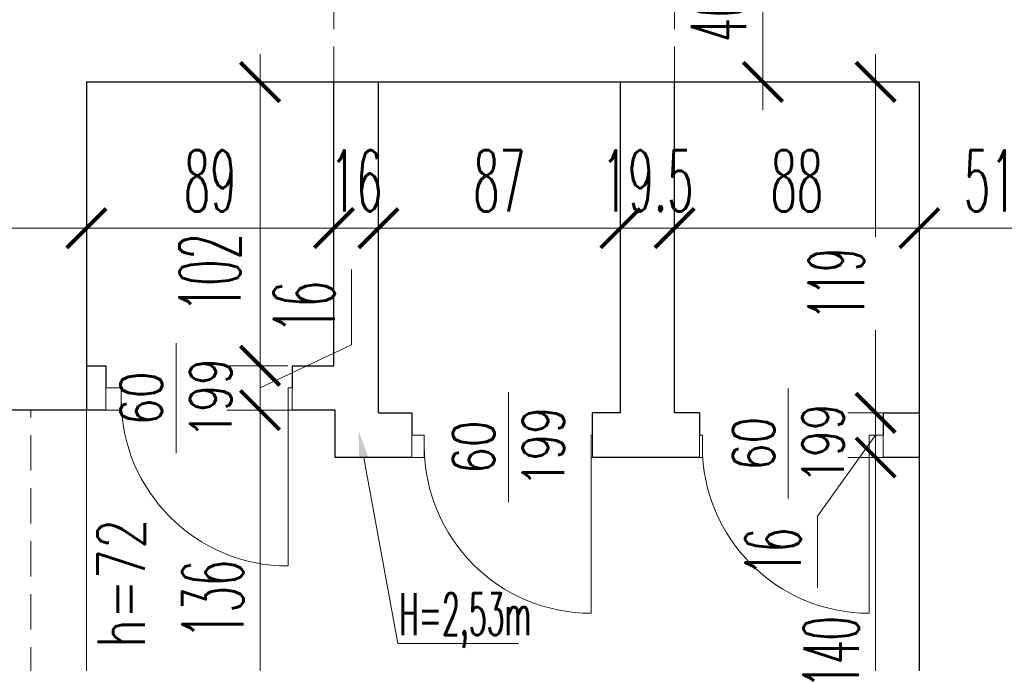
# Model space of a CAD drawing. Header units: millimetres. Extents: x -5207 to 173417, y -28809 to -6400.
# Tile 248 of 256: x 9008 to 9363, y -10803 to -10571. Entities that reach past the tile are written whole.
import ezdxf
from ezdxf import colors
from ezdxf.entities.mleader import LeaderData, LeaderLine
from ezdxf.math import Vec2, Vec3

# ---------------------------------------------------------------- set-up
doc = ezdxf.new("R2010")
doc.units = ezdxf.units.MM
doc.linetypes.add('HIDDEN', pattern=[9.525, 6.35, -3.175])
for name, color, linetype, lineweight in [('m_cienka', 6, 'Continuous', 5), ('m_stolarka', 52, 'Continuous', 9), ('m_tekst', 7, 'Continuous', 13), ('m_wymiary', 1, 'Continuous', 9), ('m_ściany', 90, 'Continuous', 30)]:
    doc.layers.add(name, color=color, linetype=linetype, lineweight=lineweight)
doc.styles.add('styl1', font='simplex.shx', dxfattribs={"width": 0.75})
doc.styles.add('WYM', font='simplex.shx', dxfattribs={"width": 0.5})
doc.dimstyles.new('ZOL_3DPROJEKT100', dxfattribs={"dimscale": 2, "dimtxt": 10, "dimasz": 5, "dimexe": 0, "dimexo": 0, "dimgap": 3, "dimtad": 1, "dimdec": 1, "dimrnd": 0.5, "dimdsep": 46, "dimtxsty": 'WYM', "dimblk1": 'YARA', "dimblk2": 'YARA', "dimsah": 1, "dimcen": 1.2, "dimdle": 6, "dimclrd": 1, "dimclre": 250, "dimclrt": 7, "dimadec": 1, "dimazin": 0, "dimtfac": 1, "dimtdec": 1, "dimtix": 1, "dimtmove": 2, "dimatfit": 3, "dimldrblk": 'WW', "dimfxl": 1, "dimfxlon": 1, "dimtolj": 1, "dimtzin": 0, "dimlwd": -1, "dimlwe": 0, "dimarcsym": 0})

# ---------------------------------------------------------------- blocks, each defined once
blk = doc.blocks.new('DIMTICK')
for p, q in [((0, 1), (0, -1)), ((-1, 0), (1, 0))]:
    blk.add_line(p, q)
at = {"const_width": 0.141}
blk.add_lwpolyline([(0.707, 0.707), (-0.707, -0.707)], dxfattribs=at)
blk = doc.blocks.new('YARA')
at = {"layer": 'm_wymiary'}
blk.add_blockref('DIMTICK', (0, 0), dxfattribs=at)
blk = doc.blocks.new('*D4326')
at = {"layer": 'Defpoints', "color": 0, "ltscale": 2, "transparency": 16777216}
for p in [(15193.45, -9604.17), (15193.45, -11684.77), (8808.45, -11688.27)]:
    blk.add_point(p, dxfattribs=at)
at = {"layer": 'm_wymiary', "color": 250, "linetype": 'HIDDEN', "lineweight": 0, "ltscale": 2, "transparency": 16777216}
for p, q in [((8808.45, -9616.17), (8808.45, -9604.17)), ((15193.45, -9616.17), (15193.45, -9604.17))]:
    blk.add_line(p, q, dxfattribs=at)
at = {"layer": 'm_wymiary', "color": 1, "ltscale": 2, "transparency": 16777216}
blk.add_line((8818.45, -9604.17), (15183.45, -9604.17), dxfattribs=at)
at = {"layer": 'm_wymiary', "color": 1, "ltscale": 2, "transparency": 16777216, "xscale": 10, "yscale": 10, "zscale": 10, "rotation": 180}
blk.add_blockref('YARA', (8808.45, -9604.17), dxfattribs=at)
at = {"layer": 'm_wymiary', "color": 1, "ltscale": 2, "transparency": 16777216, "xscale": 10, "yscale": 10, "zscale": 10}
blk.add_blockref('YARA', (15193.45, -9604.17), dxfattribs=at)
at = {"layer": 'm_wymiary', "color": 7, "ltscale": 2, "transparency": 16777216, "insert": (12000.95, -9587.17), "char_height": 22, "attachment_point": 5, "style": 'WYM'}
blk.add_mtext('\\A1;6385', dxfattribs=at)
blk = doc.blocks.new('WW')
at = {"ltscale": 2}
for p, q in [((3, 3), (-3, -3)), ((0, -3), (0, 3)), ((-6.31, 0), (6.1, 0))]:
    blk.add_line(p, q, dxfattribs=at)
blk = doc.blocks.new('*D4366')
at = {"layer": 'Defpoints', "color": 0, "ltscale": 2, "transparency": 16777216}
for p in [(9987.45, -10487.27), (8562.62, -11688.27), (8808.45, -11688.27)]:
    blk.add_point(p, dxfattribs=at)
at = {"layer": 'm_wymiary', "color": 250, "linetype": 'HIDDEN', "lineweight": 0, "ltscale": 2, "transparency": 16777216}
for p, q in [((8574.62, -10487.27), (8562.62, -10487.27)), ((8574.62, -11688.27), (8562.62, -11688.27))]:
    blk.add_line(p, q, dxfattribs=at)
at = {"layer": 'm_wymiary', "color": 1, "ltscale": 2, "transparency": 16777216}
blk.add_line((8562.62, -10497.27), (8562.62, -11678.27), dxfattribs=at)
at = {"layer": 'm_wymiary', "color": 1, "ltscale": 2, "transparency": 16777216, "xscale": 10, "yscale": 10, "zscale": 10}
for p, rotation in [((8562.62, -10487.27), 90), ((8562.62, -11688.27), 270)]:
    blk.add_blockref('YARA', p, dxfattribs=dict(at, rotation=rotation))
at = {"layer": 'm_wymiary', "color": 7, "ltscale": 2, "transparency": 16777216, "insert": (8545.62, -11087.77), "char_height": 22, "attachment_point": 5, "rotation": 90, "style": 'WYM'}
blk.add_mtext('\\A1;1201', dxfattribs=at)
blk = doc.blocks.new('*D4369')
at = {"layer": 'Defpoints', "color": 0, "ltscale": 2, "transparency": 16777216}
for p in [(9987.45, -9859.27), (8512.62, -13404.27), (9987.45, -13404.27)]:
    blk.add_point(p, dxfattribs=at)
at = {"layer": 'm_wymiary', "color": 250, "linetype": 'HIDDEN', "lineweight": 0, "ltscale": 2, "transparency": 16777216}
for p, q in [((8524.62, -9859.27), (8512.62, -9859.27)), ((8524.62, -13404.27), (8512.62, -13404.27))]:
    blk.add_line(p, q, dxfattribs=at)
at = {"layer": 'm_wymiary', "color": 1, "ltscale": 2, "transparency": 16777216}
blk.add_line((8512.62, -9869.27), (8512.62, -13394.27), dxfattribs=at)
at = {"layer": 'm_wymiary', "color": 1, "ltscale": 2, "transparency": 16777216, "xscale": 10, "yscale": 10, "zscale": 10}
for p, rotation in [((8512.62, -9859.27), 90), ((8512.62, -13404.27), 270)]:
    blk.add_blockref('YARA', p, dxfattribs=dict(at, rotation=rotation))
at = {"layer": 'm_wymiary', "color": 7, "ltscale": 2, "transparency": 16777216, "insert": (8495.62, -11631.77), "char_height": 22, "attachment_point": 5, "rotation": 90, "style": 'WYM'}
blk.add_mtext('\\A1;3545', dxfattribs=at)
blk = doc.blocks.new('*D4784')
at = {"layer": 'Defpoints', "color": 0, "ltscale": 2, "transparency": 16777216}
for p in [(9032.45, -10639.8), (9121.45, -10639.8), (9121.45, -10646.33)]:
    blk.add_point(p, dxfattribs=at)
at = {"layer": 'm_wymiary', "color": 250, "linetype": 'HIDDEN', "lineweight": 0, "ltscale": 2, "transparency": 16777216}
for p, q in [((9032.45, -10639.8), (9032.45, -10646.33)), ((9121.45, -10639.8), (9121.45, -10646.33))]:
    blk.add_line(p, q, dxfattribs=at)
at = {"layer": 'm_wymiary', "color": 1, "ltscale": 2, "transparency": 16777216}
blk.add_line((9042.45, -10646.33), (9111.45, -10646.33), dxfattribs=at)
at = {"layer": 'm_wymiary', "color": 1, "ltscale": 2, "transparency": 16777216, "xscale": 10, "yscale": 10, "zscale": 10, "rotation": 180}
blk.add_blockref('YARA', (9032.45, -10646.33), dxfattribs=at)
at = {"layer": 'm_wymiary', "color": 1, "ltscale": 2, "transparency": 16777216, "xscale": 10, "yscale": 10, "zscale": 10}
blk.add_blockref('YARA', (9121.45, -10646.33), dxfattribs=at)
at = {"layer": 'm_wymiary', "color": 7, "ltscale": 2, "transparency": 16777216, "insert": (9076.95, -10629.33), "char_height": 22, "attachment_point": 5, "style": 'WYM'}
blk.add_mtext('\\A1;89', dxfattribs=at)
blk = doc.blocks.new('*D4785')
at = {"layer": 'Defpoints', "color": 0, "ltscale": 2, "transparency": 16777216}
for p in [(9121.45, -10639.8), (9137.45, -10646.33), (9137.45, -10668.92)]:
    blk.add_point(p, dxfattribs=at)
at = {"layer": 'm_wymiary', "color": 250, "linetype": 'HIDDEN', "lineweight": 0, "ltscale": 2, "transparency": 16777216}
for p, q in [((9121.45, -10639.8), (9121.45, -10646.33)), ((9137.45, -10658.33), (9137.45, -10646.33))]:
    blk.add_line(p, q, dxfattribs=at)
at = {"layer": 'm_wymiary', "color": 1, "ltscale": 2, "transparency": 16777216}
for p, q in [((9111.45, -10646.33), (9101.45, -10646.33)), ((9121.45, -10646.33), (9137.45, -10646.33)), ((9147.45, -10646.33), (9157.45, -10646.33))]:
    blk.add_line(p, q, dxfattribs=at)
at = {"layer": 'm_wymiary', "color": 1, "ltscale": 2, "transparency": 16777216, "xscale": 10, "yscale": 10, "zscale": 10}
blk.add_blockref('YARA', (9121.45, -10646.33), dxfattribs=at)
at = {"layer": 'm_wymiary', "color": 1, "ltscale": 2, "transparency": 16777216, "xscale": 10, "yscale": 10, "zscale": 10, "rotation": 180}
blk.add_blockref('YARA', (9137.45, -10646.33), dxfattribs=at)
at = {"layer": 'm_wymiary', "color": 7, "ltscale": 2, "transparency": 16777216, "insert": (9129.45, -10629.33), "char_height": 22, "attachment_point": 5, "style": 'WYM'}
blk.add_mtext('\\A1;16', dxfattribs=at)
blk = doc.blocks.new('*D4786')
at = {"layer": 'Defpoints', "color": 0, "ltscale": 2, "transparency": 16777216}
for p in [(9224.45, -10646.33), (9137.45, -10668.92), (9224.45, -10668.92)]:
    blk.add_point(p, dxfattribs=at)
at = {"layer": 'm_wymiary', "color": 250, "linetype": 'HIDDEN', "lineweight": 0, "ltscale": 2, "transparency": 16777216}
for p, q in [((9137.45, -10658.33), (9137.45, -10646.33)), ((9224.45, -10658.33), (9224.45, -10646.33))]:
    blk.add_line(p, q, dxfattribs=at)
at = {"layer": 'm_wymiary', "color": 1, "ltscale": 2, "transparency": 16777216}
blk.add_line((9147.45, -10646.33), (9214.45, -10646.33), dxfattribs=at)
at = {"layer": 'm_wymiary', "color": 1, "ltscale": 2, "transparency": 16777216, "xscale": 10, "yscale": 10, "zscale": 10, "rotation": 180}
blk.add_blockref('YARA', (9137.45, -10646.33), dxfattribs=at)
at = {"layer": 'm_wymiary', "color": 1, "ltscale": 2, "transparency": 16777216, "xscale": 10, "yscale": 10, "zscale": 10}
blk.add_blockref('YARA', (9224.45, -10646.33), dxfattribs=at)
at = {"layer": 'm_wymiary', "color": 7, "ltscale": 2, "transparency": 16777216, "insert": (9180.95, -10629.33), "char_height": 22, "attachment_point": 5, "style": 'WYM'}
blk.add_mtext('\\A1;87', dxfattribs=at)
blk = doc.blocks.new('*D4787')
at = {"layer": 'Defpoints', "color": 0, "ltscale": 2, "transparency": 16777216}
for p in [(9243.95, -10646.33), (9224.45, -10668.92), (9243.95, -10668.92)]:
    blk.add_point(p, dxfattribs=at)
at = {"layer": 'm_wymiary', "color": 1, "ltscale": 2, "transparency": 16777216}
for p, q in [((9214.45, -10646.33), (9204.45, -10646.33)), ((9224.45, -10646.33), (9243.95, -10646.33)), ((9253.95, -10646.33), (9263.95, -10646.33))]:
    blk.add_line(p, q, dxfattribs=at)
at = {"layer": 'm_wymiary', "color": 250, "linetype": 'HIDDEN', "lineweight": 0, "ltscale": 2, "transparency": 16777216}
for p, q in [((9224.45, -10658.33), (9224.45, -10646.33)), ((9243.95, -10658.33), (9243.95, -10646.33))]:
    blk.add_line(p, q, dxfattribs=at)
at = {"layer": 'm_wymiary', "color": 1, "ltscale": 2, "transparency": 16777216, "xscale": 10, "yscale": 10, "zscale": 10}
blk.add_blockref('YARA', (9224.45, -10646.33), dxfattribs=at)
at = {"layer": 'm_wymiary', "color": 1, "ltscale": 2, "transparency": 16777216, "xscale": 10, "yscale": 10, "zscale": 10, "rotation": 180}
blk.add_blockref('YARA', (9243.95, -10646.33), dxfattribs=at)
at = {"layer": 'm_wymiary', "color": 7, "ltscale": 2, "transparency": 16777216, "insert": (9234.2, -10629.33), "char_height": 22, "attachment_point": 5, "style": 'WYM'}
blk.add_mtext('\\A1;19.5', dxfattribs=at)
blk = doc.blocks.new('*D4788')
at = {"layer": 'Defpoints', "color": 0, "ltscale": 2, "transparency": 16777216}
for p in [(9331.95, -10646.33), (9243.95, -10668.92), (9331.95, -10668.92)]:
    blk.add_point(p, dxfattribs=at)
at = {"layer": 'm_wymiary', "color": 250, "linetype": 'HIDDEN', "lineweight": 0, "ltscale": 2, "transparency": 16777216}
for p, q in [((9243.95, -10658.33), (9243.95, -10646.33)), ((9331.95, -10658.33), (9331.95, -10646.33))]:
    blk.add_line(p, q, dxfattribs=at)
at = {"layer": 'm_wymiary', "color": 1, "ltscale": 2, "transparency": 16777216}
blk.add_line((9253.95, -10646.33), (9321.95, -10646.33), dxfattribs=at)
at = {"layer": 'm_wymiary', "color": 1, "ltscale": 2, "transparency": 16777216, "xscale": 10, "yscale": 10, "zscale": 10, "rotation": 180}
blk.add_blockref('YARA', (9243.95, -10646.33), dxfattribs=at)
at = {"layer": 'm_wymiary', "color": 1, "ltscale": 2, "transparency": 16777216, "xscale": 10, "yscale": 10, "zscale": 10}
blk.add_blockref('YARA', (9331.95, -10646.33), dxfattribs=at)
at = {"layer": 'm_wymiary', "color": 7, "ltscale": 2, "transparency": 16777216, "insert": (9287.95, -10629.33), "char_height": 22, "attachment_point": 5, "style": 'WYM'}
blk.add_mtext('\\A1;88', dxfattribs=at)
blk = doc.blocks.new('*D4789')
at = {"layer": 'Defpoints', "color": 0, "ltscale": 2, "transparency": 16777216}
for p in [(9382.95, -10597.77), (9382.95, -10646.33), (9331.95, -10668.92)]:
    blk.add_point(p, dxfattribs=at)
at = {"layer": 'm_wymiary', "color": 250, "linetype": 'HIDDEN', "lineweight": 0, "ltscale": 2, "transparency": 16777216}
for p, q in [((9382.95, -10634.33), (9382.95, -10646.33)), ((9331.95, -10658.33), (9331.95, -10646.33))]:
    blk.add_line(p, q, dxfattribs=at)
at = {"layer": 'm_wymiary', "color": 1, "ltscale": 2, "transparency": 16777216}
blk.add_line((9341.95, -10646.33), (9372.95, -10646.33), dxfattribs=at)
at = {"layer": 'm_wymiary', "color": 1, "ltscale": 2, "transparency": 16777216, "xscale": 10, "yscale": 10, "zscale": 10, "rotation": 180}
blk.add_blockref('YARA', (9331.95, -10646.33), dxfattribs=at)
at = {"layer": 'm_wymiary', "color": 1, "ltscale": 2, "transparency": 16777216, "xscale": 10, "yscale": 10, "zscale": 10}
blk.add_blockref('YARA', (9382.95, -10646.33), dxfattribs=at)
at = {"layer": 'm_wymiary', "color": 7, "ltscale": 2, "transparency": 16777216, "insert": (9357.45, -10629.33), "char_height": 22, "attachment_point": 5, "style": 'WYM'}
blk.add_mtext('\\A1;51', dxfattribs=at)
blk = doc.blocks.new('*D4600')
at = {"layer": 'Defpoints', "color": 0, "ltscale": 2, "transparency": 16777216}
for p in [(9032.45, -10593.77), (9032.45, -10695.77), (9094.89, -10695.77)]:
    blk.add_point(p, dxfattribs=at)
at = {"layer": 'm_wymiary', "color": 250, "linetype": 'HIDDEN', "lineweight": 0, "ltscale": 2, "transparency": 16777216}
for p, q in [((9082.89, -10593.77), (9094.89, -10593.77)), ((9082.89, -10695.77), (9094.89, -10695.77))]:
    blk.add_line(p, q, dxfattribs=at)
at = {"layer": 'm_wymiary', "color": 1, "ltscale": 2, "transparency": 16777216}
blk.add_line((9094.89, -10603.77), (9094.89, -10685.77), dxfattribs=at)
at = {"layer": 'm_wymiary', "color": 1, "ltscale": 2, "transparency": 16777216, "xscale": 10, "yscale": 10, "zscale": 10}
for p, rotation in [((9094.89, -10593.77), 90), ((9094.89, -10695.77), 270)]:
    blk.add_blockref('YARA', p, dxfattribs=dict(at, rotation=rotation))
at = {"layer": 'm_wymiary', "color": 7, "ltscale": 2, "transparency": 16777216, "insert": (9076.86, -10662.28), "char_height": 22, "attachment_point": 5, "rotation": 90, "style": 'WYM'}
blk.add_mtext('\\A1;102', dxfattribs=at)
blk = doc.blocks.new('*D4601')
at = {"layer": 'Defpoints', "color": 0, "ltscale": 2, "transparency": 16777216}
for p in [(9032.45, -10695.77), (9032.45, -10711.77), (9094.89, -10711.77)]:
    blk.add_point(p, dxfattribs=at)
at = {"layer": 'm_wymiary', "color": 1, "ltscale": 2, "transparency": 16777216}
for p, q in [((9127.73, -10688.32), (9127.73, -10661.13)), ((9094.89, -10685.77), (9094.89, -10675.77)), ((9094.89, -10703.77), (9127.73, -10688.32)), ((9094.89, -10695.77), (9094.89, -10711.77)), ((9094.89, -10695.77), (9094.89, -10711.77)), ((9094.89, -10721.77), (9094.89, -10731.77))]:
    blk.add_line(p, q, dxfattribs=at)
at = {"layer": 'm_wymiary', "color": 250, "linetype": 'HIDDEN', "lineweight": 0, "ltscale": 2, "transparency": 16777216}
for p, q in [((9082.89, -10695.77), (9094.89, -10695.77)), ((9082.89, -10711.77), (9094.89, -10711.77))]:
    blk.add_line(p, q, dxfattribs=at)
at = {"layer": 'm_wymiary', "color": 1, "ltscale": 2, "transparency": 16777216, "xscale": 10, "yscale": 10, "zscale": 10}
for p, rotation in [((9094.89, -10695.77), 270), ((9094.89, -10711.77), 90)]:
    blk.add_blockref('YARA', p, dxfattribs=dict(at, rotation=rotation))
at = {"layer": 'm_wymiary', "color": 7, "ltscale": 2, "transparency": 16777216, "insert": (9110.73, -10674.73), "char_height": 22, "attachment_point": 5, "rotation": 90, "style": 'WYM'}
blk.add_mtext('\\A1;16', dxfattribs=at)
blk = doc.blocks.new('*D4602')
at = {"layer": 'Defpoints', "color": 0, "ltscale": 2, "transparency": 16777216}
for p in [(9032.45, -10711.77), (9032.45, -10847.77), (9094.89, -10847.77)]:
    blk.add_point(p, dxfattribs=at)
at = {"layer": 'm_wymiary', "color": 250, "linetype": 'HIDDEN', "lineweight": 0, "ltscale": 2, "transparency": 16777216}
for p, q in [((9082.89, -10711.77), (9094.89, -10711.77)), ((9082.89, -10847.77), (9094.89, -10847.77))]:
    blk.add_line(p, q, dxfattribs=at)
at = {"layer": 'm_wymiary', "color": 1, "ltscale": 2, "transparency": 16777216}
blk.add_line((9094.89, -10721.77), (9094.89, -10837.77), dxfattribs=at)
at = {"layer": 'm_wymiary', "color": 1, "ltscale": 2, "transparency": 16777216, "xscale": 10, "yscale": 10, "zscale": 10}
for p, rotation in [((9094.89, -10711.77), 90), ((9094.89, -10847.77), 270)]:
    blk.add_blockref('YARA', p, dxfattribs=dict(at, rotation=rotation))
at = {"layer": 'm_wymiary', "color": 7, "ltscale": 2, "transparency": 16777216, "insert": (9077.89, -10779.77), "char_height": 22, "attachment_point": 5, "rotation": 90, "style": 'WYM'}
blk.add_mtext('\\A1;136', dxfattribs=at)
blk = doc.blocks.new('*D4724')
at = {"layer": 'Defpoints', "color": 0, "ltscale": 2, "transparency": 16777216}
for p in [(9032.45, -10646.33), (8925.45, -10667.89), (9032.45, -10667.89)]:
    blk.add_point(p, dxfattribs=at)
at = {"layer": 'm_wymiary', "color": 250, "linetype": 'HIDDEN', "lineweight": 0, "ltscale": 2, "transparency": 16777216}
for p, q in [((8925.45, -10658.33), (8925.45, -10646.33)), ((9032.45, -10658.33), (9032.45, -10646.33))]:
    blk.add_line(p, q, dxfattribs=at)
at = {"layer": 'm_wymiary', "color": 1, "ltscale": 2, "transparency": 16777216}
blk.add_line((8935.45, -10646.33), (9022.45, -10646.33), dxfattribs=at)
at = {"layer": 'm_wymiary', "color": 1, "ltscale": 2, "transparency": 16777216, "xscale": 10, "yscale": 10, "zscale": 10, "rotation": 180}
blk.add_blockref('YARA', (8925.45, -10646.33), dxfattribs=at)
at = {"layer": 'm_wymiary', "color": 1, "ltscale": 2, "transparency": 16777216, "xscale": 10, "yscale": 10, "zscale": 10}
blk.add_blockref('YARA', (9032.45, -10646.33), dxfattribs=at)
at = {"layer": 'm_wymiary', "color": 7, "ltscale": 2, "transparency": 16777216, "insert": (8978.95, -10629.33), "char_height": 22, "attachment_point": 5, "style": 'WYM'}
blk.add_mtext('\\A1;107', dxfattribs=at)
blk = doc.blocks.new('*D5202')
at = {"layer": 'Defpoints', "color": 0, "transparency": 16777216}
for p in [(9331.95, -10593.77), (9316.26, -10712.77), (9331.95, -10712.77)]:
    blk.add_point(p, dxfattribs=at)
at = {"layer": 'm_wymiary', "color": 250, "linetype": 'HIDDEN', "lineweight": 0, "transparency": 16777216}
for p, q in [((9318.26, -10593.77), (9316.26, -10593.77)), ((9318.26, -10712.77), (9316.26, -10712.77))]:
    blk.add_line(p, q, dxfattribs=at)
at = {"layer": 'm_wymiary', "color": 1, "transparency": 16777216}
for p, q in [((9316.26, -10603.77), (9316.26, -10649.59)), ((9316.26, -10702.77), (9316.26, -10683.02))]:
    blk.add_line(p, q, dxfattribs=at)
at = {"layer": 'm_wymiary', "color": 1, "transparency": 16777216, "xscale": 10, "yscale": 10, "zscale": 10}
for p, rotation in [((9316.26, -10593.77), 90), ((9316.26, -10712.77), 270)]:
    blk.add_blockref('YARA', p, dxfattribs=dict(at, rotation=rotation))
at = {"layer": 'm_wymiary', "color": 7, "transparency": 16777216, "insert": (9302.11, -10666.31), "char_height": 20, "attachment_point": 5, "rotation": 90, "style": 'WYM'}
blk.add_mtext('\\A1;119', dxfattribs=at)
blk = doc.blocks.new('*D5203')
at = {"layer": 'Defpoints', "color": 0, "transparency": 16777216}
for p in [(9331.95, -10712.77), (9316.26, -10728.77), (9331.95, -10728.77)]:
    blk.add_point(p, dxfattribs=at)
at = {"layer": 'm_wymiary', "color": 1, "transparency": 16777216}
for p, q in [((9316.26, -10702.77), (9316.26, -10692.77)), ((9316.26, -10712.77), (9316.26, -10728.77)), ((9316.26, -10712.77), (9316.26, -10728.77)), ((9316.26, -10720.77), (9295.4, -10749.81)), ((9316.26, -10738.77), (9316.26, -10748.77)), ((9295.4, -10749.81), (9295.4, -10775.62))]:
    blk.add_line(p, q, dxfattribs=at)
at = {"layer": 'm_wymiary', "color": 250, "linetype": 'HIDDEN', "lineweight": 0, "transparency": 16777216}
for p, q in [((9318.26, -10712.77), (9316.26, -10712.77)), ((9318.26, -10728.77), (9316.26, -10728.77))]:
    blk.add_line(p, q, dxfattribs=at)
at = {"layer": 'm_wymiary', "color": 1, "transparency": 16777216, "xscale": 10, "yscale": 10, "zscale": 10}
for p, rotation in [((9316.26, -10712.77), 270), ((9316.26, -10728.77), 90)]:
    blk.add_blockref('YARA', p, dxfattribs=dict(at, rotation=rotation))
at = {"layer": 'm_wymiary', "color": 7, "transparency": 16777216, "insert": (9279.4, -10762.72), "char_height": 20, "attachment_point": 5, "rotation": 90, "style": 'WYM'}
blk.add_mtext('\\A1;16', dxfattribs=at)
blk = doc.blocks.new('*D5204')
at = {"layer": 'Defpoints', "color": 0, "transparency": 16777216}
for p in [(9331.95, -10728.77), (9316.26, -10868.77), (9331.95, -10868.77)]:
    blk.add_point(p, dxfattribs=at)
at = {"layer": 'm_wymiary', "color": 250, "linetype": 'HIDDEN', "lineweight": 0, "transparency": 16777216}
for p, q in [((9318.26, -10728.77), (9316.26, -10728.77)), ((9318.26, -10868.77), (9316.26, -10868.77))]:
    blk.add_line(p, q, dxfattribs=at)
at = {"layer": 'm_wymiary', "color": 1, "transparency": 16777216}
blk.add_line((9316.26, -10738.77), (9316.26, -10858.77), dxfattribs=at)
at = {"layer": 'm_wymiary', "color": 1, "transparency": 16777216, "xscale": 10, "yscale": 10, "zscale": 10}
for p, rotation in [((9316.26, -10728.77), 90), ((9316.26, -10868.77), 270)]:
    blk.add_blockref('YARA', p, dxfattribs=dict(at, rotation=rotation))
at = {"layer": 'm_wymiary', "color": 7, "transparency": 16777216, "insert": (9300.26, -10798.77), "char_height": 20, "attachment_point": 5, "rotation": 90, "style": 'WYM'}
blk.add_mtext('\\A1;140', dxfattribs=at)
blk = doc.blocks.new('*D5219')
at = {"layer": 'Defpoints', "color": 0, "transparency": 16777216}
for p in [(9243.95, -10547.77), (9275.75, -10547.77), (9248.64, -10593.77)]:
    blk.add_point(p, dxfattribs=at)
at = {"layer": 'm_wymiary', "color": 250, "linetype": 'HIDDEN', "lineweight": 0, "transparency": 16777216}
for p, q in [((9273.75, -10547.77), (9275.75, -10547.77)), ((9273.75, -10593.77), (9275.75, -10593.77))]:
    blk.add_line(p, q, dxfattribs=at)
at = {"layer": 'm_wymiary', "color": 1, "transparency": 16777216}
blk.add_line((9275.75, -10583.77), (9275.75, -10557.77), dxfattribs=at)
at = {"layer": 'm_wymiary', "color": 1, "transparency": 16777216, "xscale": 10, "yscale": 10, "zscale": 10}
for p, rotation in [((9275.75, -10547.77), 90), ((9275.75, -10593.77), 270)]:
    blk.add_blockref('YARA', p, dxfattribs=dict(at, rotation=rotation))
at = {"layer": 'm_wymiary', "color": 7, "transparency": 16777216, "insert": (9259.75, -10570.77), "char_height": 20, "attachment_point": 5, "rotation": 90, "style": 'WYM'}
blk.add_mtext('\\A1;46', dxfattribs=at)

msp = doc.modelspace()

# ---------------------------------------------------------------- linework, layer by layer
at = {"layer": 'm_cienka', "linetype": 'HIDDEN', "ltscale": 2}
for p, q in [((9121.447, -10593.7708), (9121.447, -10538.2708)), ((9243.947, -10593.7708), (9243.947, -10538.2708)), ((9012.447, -10847.7708), (9012.447, -10711.7708))]:
    msp.add_line(p, q, dxfattribs=at)
at = {"layer": 'm_cienka', "ltscale": 2}
for p, q in [((9064.6689, -10687.7242), (9064.6689, -10727.2749)), ((9284.8602, -10704.011), (9284.8602, -10743.5617)), ((9184.236, -10705.2795), (9184.236, -10744.8303)), ((9032.447, -10847.7708), (9032.447, -10711.7708))]:
    msp.add_line(p, q, dxfattribs=at)
at = {"layer": 'm_stolarka', "ltscale": 3}
for p, q in [((9044.947, -10703.7708), (9039.447, -10703.7708)), ((9039.447, -10703.7708), (9039.447, -10711.7708)), ((9044.947, -10711.7708), (9044.947, -10703.7708)), ((9104.947, -10711.7708), (9104.947, -10703.7708)), ((9104.947, -10703.7708), (9106.447, -10703.7708)), ((9106.447, -10703.7708), (9106.447, -10711.7708)), ((9104.947, -10707.7708), (9104.947, -10767.7708)), ((9039.447, -10711.7708), (9044.947, -10711.7708)), ((9106.447, -10711.7708), (9104.947, -10711.7708)), ((9153.947, -10720.7708), (9149.489, -10720.7708)), ((9149.489, -10720.7708), (9149.489, -10728.7708)), ((9153.947, -10728.7708), (9153.947, -10720.7708)), ((9213.947, -10728.7708), (9213.947, -10720.7708)), ((9213.947, -10720.7708), (9214.447, -10720.7708)), ((9214.447, -10720.7708), (9214.447, -10728.7708)), ((9253.947, -10720.7708), (9252.947, -10720.7708)), ((9252.947, -10720.7708), (9252.947, -10728.7708)), ((9253.947, -10728.7708), (9253.947, -10720.7708)), ((9313.947, -10728.7708), (9313.947, -10720.7708)), ((9313.947, -10720.7708), (9318.947, -10720.7708)), ((9318.947, -10720.7708), (9318.947, -10728.7708)), ((9213.947, -10724.7708), (9213.947, -10784.7708)), ((9313.947, -10724.7708), (9313.947, -10784.7708)), ((9149.489, -10728.7708), (9153.947, -10728.7708)), ((9214.447, -10728.7708), (9213.947, -10728.7708)), ((9252.947, -10728.7708), (9253.947, -10728.7708)), ((9318.947, -10728.7708), (9313.947, -10728.7708))]:
    msp.add_line(p, q, dxfattribs=at)
for centre in [(9104.947, -10707.7708), (9213.947, -10724.7708), (9313.947, -10724.7708)]:
    msp.add_arc(centre, 60, 180, 270, dxfattribs=at)
at = {"layer": 'm_ściany', "ltscale": 2}
for p, q in [((9032.447, -10593.7708), (9032.447, -10711.7708)), ((9032.447, -10593.7708), (9122.447, -10593.7708)), ((9122.447, -10593.7708), (9240.447, -10593.7708)), ((9240.447, -10593.7708), (9331.947, -10593.7708)), ((9331.947, -10593.7708), (9331.947, -10868.7708))]:
    msp.add_line(p, q, dxfattribs=at)
at = {"layer": 'm_ściany', "ltscale": 3}
for p, q in [((9121.447, -10695.7708), (9121.447, -10593.7708)), ((9137.447, -10712.7708), (9137.447, -10593.7708)), ((9224.447, -10593.7708), (9224.447, -10712.7708)), ((9243.947, -10712.7708), (9243.947, -10593.7708)), ((9032.447, -10695.7708), (9039.447, -10695.7708)), ((9039.447, -10695.7708), (9039.447, -10703.7708)), ((9106.447, -10695.7708), (9106.447, -10703.7708)), ((9106.447, -10695.7708), (9121.447, -10695.7708)), ((9039.447, -10711.7708), (8983.447, -10711.7708)), ((9121.947, -10711.7708), (9106.447, -10711.7708)), ((9121.947, -10728.7708), (9121.947, -10711.7708)), ((9137.489, -10712.7708), (9149.489, -10712.7708)), ((9149.489, -10712.7708), (9149.489, -10720.7708)), ((9224.447, -10712.7708), (9214.447, -10712.7708)), ((9214.447, -10720.7708), (9214.447, -10712.7708)), ((9252.947, -10712.7708), (9243.947, -10712.7708)), ((9252.947, -10712.7708), (9252.947, -10720.7708)), ((9318.947, -10712.7708), (9331.947, -10712.7708)), ((9318.947, -10712.7708), (9318.947, -10720.7708)), ((9149.489, -10728.7708), (9121.947, -10728.7708)), ((9252.947, -10728.7708), (9214.447, -10728.7708)), ((9331.947, -10728.7708), (9318.947, -10728.7708))]:
    msp.add_line(p, q, dxfattribs=at)

# ---------------------------------------------------------------- texts
at = {"layer": 'm_tekst', "ltscale": 3, "attachment_point": 5, "rotation": 90, "style": 'styl1'}
for s, width, heights, insert, char_height in [('60\\P199', 53.056571, [40], (9064.6689, -10707.4995), 15), ('60\\P199', 53.056571, [40], (9184.236, -10725.0549), 15), ('60\\P199', 53.056571, [40], (9284.8602, -10723.7864), 15), ('h=72', 67.251705, [0], (9044.9162, -10773.9653), 17)]:
    msp.add_mtext_dynamic_manual_height_columns(s, width=width, gutter_width=350, heights=heights, dxfattribs=dict(at, insert=insert, char_height=char_height))

# ---------------------------------------------------------------- dimensions: what is measured, and where the dimension line sits
at = {"layer": 'm_wymiary', "ltscale": 2}
for base, p1, p2, picture, middle in [((15193.447, -9604.1695), (8808.447, -11688.2708), (15193.447, -11684.7708), '*D4326', (12000.947, -9587.1695)), ((9382.947, -10646.3336), (9331.947, -10668.9196), (9382.947, -10597.7708), '*D4789', (9357.447, -10629.3336)), ((9032.447, -10646.3336), (8925.447, -10667.8892), (9032.447, -10667.8892), '*D4724', (8978.947, -10629.3336)), ((9121.447, -10646.3336), (9032.447, -10639.7955), (9121.447, -10639.7955), '*D4784', (9076.947, -10629.3336)), ((9137.447, -10646.3336), (9121.447, -10639.7955), (9137.447, -10668.9196), '*D4785', (9129.447, -10629.3336)), ((9224.447, -10646.3336), (9137.447, -10668.9196), (9224.447, -10668.9196), '*D4786', (9180.947, -10629.3336)), ((9243.947, -10646.3336), (9224.447, -10668.9196), (9243.947, -10668.9196), '*D4787', (9234.197, -10629.3336)), ((9331.947, -10646.3336), (9243.947, -10668.9196), (9331.947, -10668.9196), '*D4788', (9287.947, -10629.3336))]:
    dim = msp.add_linear_dim(base=base, p1=p1, p2=p2, dimstyle='ZOL_3DPROJEKT100', override={"dimtxt": 11, "dimfxl": 6}, dxfattribs=at)
    dim.commit()
    dim.dimension.update_dxf_attribs({"geometry": picture, "text_midpoint": middle})
for base, p1, p2, picture, middle in [((8512.6202, -13404.2708), (9987.447, -9859.2708), (9987.447, -13404.2708), '*D4369', (8495.6202, -11631.7708)), ((8562.6202, -11688.2708), (9987.447, -10487.2708), (8808.447, -11688.2708), '*D4366', (8545.6202, -11087.7708)), ((9094.8875, -10847.7708), (9032.447, -10711.7708), (9032.447, -10847.7708), '*D4602', (9077.8875, -10779.7708))]:
    dim = msp.add_linear_dim(base=base, p1=p1, p2=p2, angle=90, dimstyle='ZOL_3DPROJEKT100', override={"dimtxt": 11, "dimfxl": 6}, dxfattribs=at)
    dim.commit()
    dim.dimension.update_dxf_attribs({"geometry": picture, "text_midpoint": middle})
at = {"layer": 'm_wymiary'}
for base, p1, p2, picture, middle in [((9275.755, -10547.7708), (9248.6423, -10593.7708), (9243.947, -10547.7708), '*D5219', (9259.755, -10570.7708)), ((9316.2645, -10868.7708), (9331.947, -10728.7708), (9331.947, -10868.7708), '*D5204', (9300.2645, -10798.7708))]:
    dim = msp.add_linear_dim(base=base, p1=p1, p2=p2, angle=90, dimstyle='ZOL_3DPROJEKT100', dxfattribs=at)
    dim.commit()
    dim.dimension.update_dxf_attribs({"geometry": picture, "text_midpoint": middle})
at = {"layer": 'm_wymiary', "ltscale": 2}
for base, p1, p2, override, picture, middle in [((9094.8875, -10695.7708), (9032.447, -10593.7708), (9032.447, -10695.7708), {"dimtxt": 11, "dimfxl": 6}, '*D4600', (9076.8588, -10662.2752)), ((9094.8875, -10711.7708), (9032.447, -10695.7708), (9032.447, -10711.7708), {"dimtxt": 11, "dimtmove": 1, "dimfxl": 6}, '*D4601', (9127.7303, -10682.3243))]:
    dim = msp.add_linear_dim(base=base, p1=p1, p2=p2, angle=90, dimstyle='ZOL_3DPROJEKT100', override=override, dxfattribs=at)
    dim.commit()
    dim.dimension.update_dxf_attribs({"geometry": picture, "text_midpoint": middle, "dimtype": 160})
at = {"layer": 'm_wymiary'}
dim = msp.add_linear_dim(base=(9316.2645, -10712.7708), p1=(9331.947, -10593.7708), p2=(9331.947, -10712.7708), angle=90, dimstyle='ZOL_3DPROJEKT100', dxfattribs=at)
dim.commit()
dim.dimension.update_dxf_attribs({"geometry": '*D5202', "text_midpoint": (9302.1148, -10666.3076), "dimtype": 160})
dim = msp.add_linear_dim(base=(9316.2645, -10728.7708), p1=(9331.947, -10712.7708), p2=(9331.947, -10728.7708), angle=90, dimstyle='ZOL_3DPROJEKT100', override={"dimtmove": 1}, dxfattribs=at)
dim.commit()
dim.dimension.update_dxf_attribs({"geometry": '*D5203', "text_midpoint": (9295.4027, -10755.8138), "dimtype": 160})

# ---------------------------------------------------------------- leaders
at = {"layer": 'm_tekst'}
ml = msp.add_multileader_mtext('Standard', dxfattribs=at)
ml.set_content('H=2,53m', color=7, style='WYM')
ml.set_leader_properties(color=1, linetype='ByLayer', lineweight=-1)
ml.build(insert=Vec2(0, 0))
ml.multileader.update_dxf_attribs({"text_left_attachment_type": 5, "text_right_attachment_type": 5, "dogleg_length": 0.36, "arrow_head_size": 10})
ctx = ml.context
ctx.base_point, ctx.char_height, ctx.arrow_head_size, ctx.landing_gap_size, ctx.plane_origin = Vec3(9144.7967, -10795.6058), 15, 10, 0.09, Vec3(9130.3336, -10719.121)
ctx.left_attachment, ctx.right_attachment = 5, 5
notes = []
notes.append((ctx, [(0, (1, 1, 0), (9144.4367, -10795.6058), (1, 0), 0.36, [(0, [(9130.3336, -10719.121)], 0, [])])]))
ctx.mtext.insert, ctx.mtext.flow_direction = Vec3(9144.8867, -10777.6058), 5
for ctx, leaders in notes:
    for number, flags, end, landing, length, lines in leaders:
        leader = LeaderData()
        leader.index, (leader.has_last_leader_line, leader.has_dogleg_vector, leader.attachment_direction) = number, flags
        leader.last_leader_point, leader.dogleg_vector, leader.dogleg_length = Vec3(end), Vec3(landing), length
        for number, points, colour, breaks in lines:
            line = LeaderLine()
            line.index, line.vertices, line.color, line.breaks = number, Vec3.list(points), colors.encode_raw_color(colour), breaks
            leader.lines.append(line)
        ctx.leaders.append(leader)

doc.saveas('drawing.dxf')
